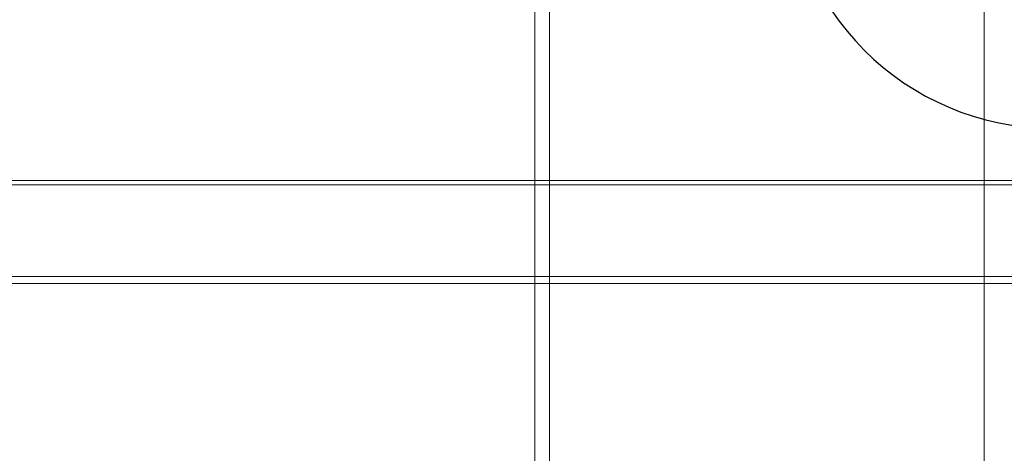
# Model space of a CAD drawing. Header units: millimetres. Extents: x 10 to 1250, y -62 to 528.
# Tile 33 of 193: x 49.1 to 55.83, y 41.65 to 44.61. Entities that reach past the tile are written whole.
import ezdxf

# ---------------------------------------------------------------- set-up
doc = ezdxf.new("R2010")
doc.units = ezdxf.units.MM
doc.header["$LTSCALE"] = 0.05
doc.layers.add('ARQ-ESQUAD', color=4, linetype='Continuous', lineweight=25)
doc.layers.add('LC-Eixos', color=160, linetype='Continuous', lineweight=5)

# ---------------------------------------------------------------- blocks, each defined once
blk = doc.blocks.new('001')
at = {"layer": 'ARQ-ESQUAD', "color": 254}
blk.add_arc((-8.606, 8.5518), 0.91, 180, 270, dxfattribs=at)

msp = doc.modelspace()

# ---------------------------------------------------------------- linework, layer by layer
at = {"layer": 'LC-Eixos'}
for p, q in [((52.6239, 57.649), (52.6239, 23.0158)), ((52.7239, 57.649), (52.7239, 23.0158)), ((55.6959, 57.649), (55.6959, 23.0158)), ((11.8229, 43.5138), (135.0142, 43.5138)), ((11.8229, 43.4838), (135.0142, 43.4838)), ((11.8229, 42.8582), (135.0142, 42.8582)), ((11.8229, 42.8101), (131.5774, 42.8101))]:
    msp.add_line(p, q, dxfattribs=at)

# ---------------------------------------------------------------- block references
at = {"xscale": 2, "yscale": 2, "zscale": 2}
msp.add_blockref('001', (73.3751, 28.5877), dxfattribs=at)

doc.saveas('drawing.dxf')
